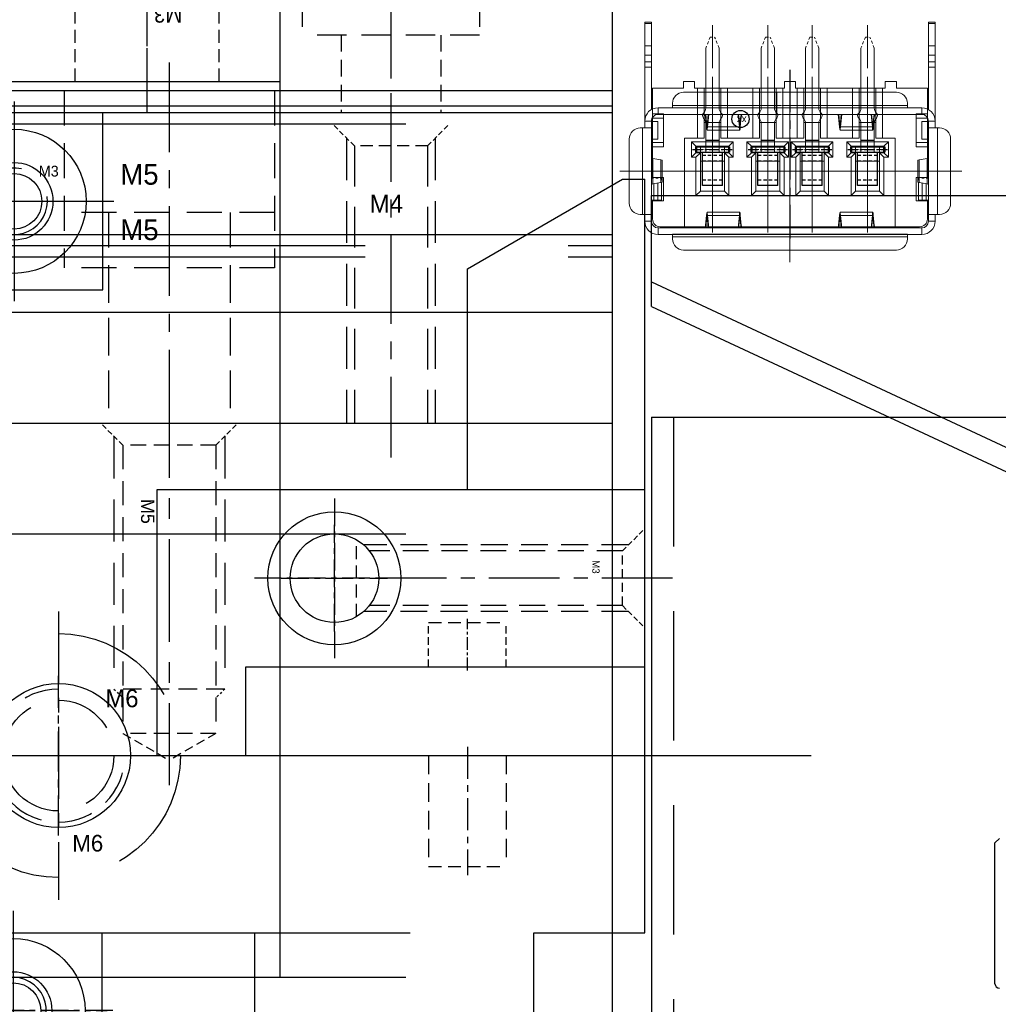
# Model space of a CAD drawing. Header units: millimetres. Extents: x -1657 to 8845, y -11980 to 3013.
# Tile 64 of 256: x 888 to 932, y -988 to -944. Entities that reach past the tile are written whole.
import ezdxf

# ---------------------------------------------------------------- set-up
doc = ezdxf.new("R2010")
doc.units = ezdxf.units.MM
for name, pattern in [('CENTER', [2, 1.25, -0.25, 0.25, -0.25]), ('DASHED', [0.75, 0.5, -0.25]), ('DASHED2', [0.375, 0.25, -0.125])]:
    doc.linetypes.add(name, pattern=pattern)
for name, color, linetype in [('01', 6, 'Continuous'), ('不良排出气缸', 253, 'Continuous'), ('图层138', 141, 'Continuous'), ('图层139', 137, 'Continuous'), ('图层148', 112, 'Continuous'), ('图层149', 30, 'Continuous'), ('图层150', 22, 'Continuous'), ('图层151', 51, 'Continuous'), ('图层154', 25, 'Continuous'), ('图层159', 83, 'Continuous'), ('图层160', 67, 'Continuous'), ('图层161', 135, 'Continuous'), ('图层163', 153, 'Continuous'), ('图层168', 90, 'Continuous'), ('裁切线轨', 252, 'Continuous'), ('铁壳', 1, 'Continuous')]:
    doc.layers.add(name, color=color, linetype=linetype)

# ---------------------------------------------------------------- blocks, each defined once
blk = doc.blocks.new('A7B7')
at = {"color": 1, "lineweight": 9, "ltscale": 0.03}
for p, q in [((0, 0), (0, -6.721)), ((2.5, 0), (2.5, -6.721)), ((4.5, 0), (4.5, -6.721)), ((7, 0), (7, -6.721))]:
    blk.add_line(p, q, dxfattribs=at)
at = {"color": 1, "linetype": 'CENTER', "ltscale": 1.5196}
blk.add_line((3.5, -7.325), (3.5, 0.273), dxfattribs=at)
at = {"color": 7, "linetype": 'Continuous', "lineweight": 15}
for p, q in [((-2.35, -0.251), (-1.25, -0.251)), ((8.25, -0.251), (-1.25, -0.251)), ((-1.25, -0.251), (-1.25, -4.251)), ((8.25, -0.251), (9.35, -0.251)), ((8.25, -4.251), (8.25, -0.251)), ((-2.7, -1.426), (-2.7, -0.601)), ((9.7, -0.601), (9.7, -1.426)), ((-2.2, -1.426), (-2.7, -1.426)), ((-2.2, -2.476), (-2.2, -1.426)), ((-0.74, -1.661), (-0.54, -1.861)), ((-0.74, -3.391), (-0.74, -1.661)), ((-0.74, -1.661), (0.74, -1.661)), ((0.74, -1.661), (0.54, -1.861)), ((0.74, -1.661), (0.74, -3.391)), ((1.76, -1.661), (1.96, -1.861)), ((1.76, -3.391), (1.76, -1.661)), ((1.76, -1.661), (3.24, -1.661)), ((3.24, -1.661), (3.04, -1.861)), ((3.24, -1.661), (3.24, -3.391)), ((3.76, -1.661), (3.96, -1.861)), ((3.76, -3.391), (3.76, -1.661)), ((3.76, -1.661), (5.24, -1.661)), ((5.24, -1.661), (5.04, -1.861)), ((5.24, -1.661), (5.24, -3.391)), ((6.26, -1.661), (6.46, -1.861)), ((6.26, -3.391), (6.26, -1.661)), ((6.26, -1.661), (7.74, -1.661)), ((7.74, -1.661), (7.54, -1.861)), ((7.74, -1.661), (7.74, -3.391)), ((9.2, -2.476), (9.2, -1.426)), ((9.2, -1.426), (9.7, -1.426)), ((-0.54, -1.861), (-0.54, -3.591)), ((0.54, -1.861), (-0.54, -1.861)), ((0.54, -3.591), (0.54, -1.861)), ((1.96, -1.861), (1.96, -3.591)), ((3.04, -1.861), (1.96, -1.861)), ((3.04, -3.591), (3.04, -1.861)), ((3.96, -1.861), (3.96, -3.591)), ((5.04, -1.861), (3.96, -1.861)), ((5.04, -3.591), (5.04, -1.861)), ((6.46, -1.861), (6.46, -3.591)), ((7.54, -1.861), (6.46, -1.861)), ((7.54, -3.591), (7.54, -1.861)), ((-2.7, -3.851), (-2.7, -2.476)), ((-2.7, -2.476), (-2.2, -2.476)), ((9.7, -2.476), (9.2, -2.476)), ((9.7, -2.476), (9.7, -3.851)), ((-0.54, -2.764), (0.54, -2.764)), ((1.96, -2.764), (3.04, -2.764)), ((3.96, -2.764), (5.04, -2.764)), ((6.46, -2.764), (7.54, -2.764)), ((-0.74, -3.591), (-0.94, -3.391)), ((-0.94, -4.081), (-0.94, -3.391)), ((-0.94, -3.391), (-0.74, -3.391)), ((-0.74, -3.391), (-0.54, -3.591)), ((0.54, -3.214), (-0.54, -3.214)), ((0.74, -3.391), (0.54, -3.591)), ((0.74, -3.591), (0.94, -3.391)), ((0.74, -3.391), (0.94, -3.391)), ((0.94, -3.391), (0.94, -4.081)), ((1.76, -3.591), (1.56, -3.391)), ((1.56, -4.081), (1.56, -3.391)), ((1.56, -3.391), (1.76, -3.391)), ((1.76, -3.391), (1.96, -3.591)), ((3.04, -3.214), (1.96, -3.214)), ((3.24, -3.391), (3.04, -3.591)), ((3.24, -3.591), (3.44, -3.391)), ((3.24, -3.391), (3.44, -3.391)), ((3.44, -3.391), (3.44, -4.081)), ((3.76, -3.591), (3.56, -3.391)), ((3.56, -4.081), (3.56, -3.391)), ((3.56, -3.391), (3.76, -3.391)), ((3.76, -3.391), (3.96, -3.591)), ((3.96, -3.214), (5.04, -3.214)), ((5.24, -3.391), (5.04, -3.591)), ((5.24, -3.591), (5.44, -3.391)), ((5.24, -3.391), (5.44, -3.391)), ((5.44, -3.391), (5.44, -4.081)), ((6.26, -3.591), (6.06, -3.391)), ((6.06, -4.081), (6.06, -3.391)), ((6.06, -3.391), (6.26, -3.391)), ((6.26, -3.391), (6.46, -3.591)), ((6.46, -3.214), (7.54, -3.214)), ((7.74, -3.391), (7.54, -3.591)), ((7.74, -3.591), (7.94, -3.391)), ((7.74, -3.391), (7.94, -3.391)), ((7.94, -3.391), (7.94, -4.081)), ((-2.7, -3.851), (-2.7, -4.051)), ((-2.7, -3.851), (-2.2, -3.851)), ((-2.2, -5.351), (-2.2, -3.851)), ((-0.74, -3.881), (-0.94, -4.081)), ((-0.74, -3.591), (-0.74, -3.881)), ((-0.54, -3.591), (-0.74, -3.591)), ((-0.74, -3.881), (0.74, -3.881)), ((-0.54, -3.881), (-0.54, -3.591)), ((0.54, -3.591), (0.54, -3.881)), ((0.74, -3.591), (0.54, -3.591)), ((0.74, -3.881), (0.74, -3.591)), ((0.74, -3.881), (0.94, -4.081)), ((1.76, -3.881), (1.56, -4.081)), ((1.76, -3.591), (1.76, -3.881)), ((1.96, -3.591), (1.76, -3.591)), ((1.76, -3.881), (3.24, -3.881)), ((1.96, -3.881), (1.96, -3.591)), ((3.04, -3.591), (3.04, -3.881)), ((3.24, -3.591), (3.04, -3.591)), ((3.24, -3.881), (3.24, -3.591)), ((3.24, -3.881), (3.44, -4.081)), ((3.76, -3.881), (3.56, -4.081)), ((3.76, -3.591), (3.76, -3.881)), ((3.96, -3.591), (3.76, -3.591)), ((3.76, -3.881), (5.24, -3.881)), ((3.96, -3.591), (3.96, -3.881)), ((5.04, -3.881), (5.04, -3.591)), ((5.24, -3.591), (5.04, -3.591)), ((5.24, -3.881), (5.24, -3.591)), ((5.24, -3.881), (5.44, -4.081)), ((6.26, -3.881), (6.06, -4.081)), ((6.26, -3.591), (6.26, -3.881)), ((6.46, -3.591), (6.26, -3.591)), ((6.26, -3.881), (7.74, -3.881)), ((6.46, -3.591), (6.46, -3.881)), ((7.54, -3.881), (7.54, -3.591)), ((7.74, -3.591), (7.54, -3.591)), ((7.74, -3.881), (7.74, -3.591)), ((7.74, -3.881), (7.94, -4.081)), ((9.2, -3.851), (9.2, -5.351)), ((9.7, -3.851), (9.2, -3.851)), ((9.7, -3.851), (9.7, -4.051)), ((-2.7, -4.051), (-2.7, -5.151)), ((-2.2, -4.051), (-2.7, -4.051)), ((-1.25, -4.251), (-0.675, -4.251)), ((0.94, -4.081), (-0.94, -4.081)), ((-0.675, -4.251), (-0.375, -4.251)), ((-0.675, -6.501), (-0.675, -4.251)), ((-0.375, -4.251), (-0.375, -6.501)), ((0.375, -4.251), (0.675, -4.251)), ((0.375, -6.501), (0.375, -4.251)), ((0.675, -4.251), (1.825, -4.251)), ((0.675, -4.251), (0.675, -6.501)), ((3.44, -4.081), (1.56, -4.081)), ((1.825, -4.251), (2.125, -4.251)), ((1.825, -6.501), (1.825, -4.251)), ((2.125, -4.251), (2.125, -6.501)), ((2.875, -4.251), (3.175, -4.251)), ((2.875, -6.501), (2.875, -4.251)), ((3.175, -4.251), (3.825, -4.251)), ((3.175, -4.251), (3.175, -6.501)), ((5.44, -4.081), (3.56, -4.081)), ((3.825, -4.251), (4.125, -4.251)), ((3.825, -6.501), (3.825, -4.251)), ((4.125, -4.251), (4.125, -6.501)), ((4.875, -4.251), (5.175, -4.251)), ((4.875, -6.501), (4.875, -4.251)), ((5.175, -4.251), (6.325, -4.251)), ((5.175, -4.251), (5.175, -6.501)), ((7.94, -4.081), (6.06, -4.081)), ((6.325, -4.251), (6.625, -4.251)), ((6.325, -6.501), (6.325, -4.251)), ((6.625, -4.251), (6.625, -6.501)), ((7.375, -4.251), (7.675, -4.251)), ((7.375, -6.501), (7.375, -4.251)), ((7.675, -4.251), (8.25, -4.251)), ((7.675, -4.251), (7.675, -6.501)), ((9.2, -4.051), (9.7, -4.051)), ((9.7, -4.051), (9.7, -5.151)), ((-2.7, -5.151), (-2.7, -5.351)), ((-2.2, -5.151), (-2.7, -5.151)), ((-0.375, -4.951), (0.375, -4.951)), ((2.125, -4.951), (2.875, -4.951)), ((4.875, -4.951), (4.125, -4.951)), ((7.375, -4.951), (6.625, -4.951)), ((9.2, -5.151), (9.7, -5.151)), ((9.7, -5.151), (9.7, -5.351)), ((-2.2, -5.351), (-2.7, -5.351)), ((-2.7, -6.501), (-2.7, -5.351)), ((9.2, -5.351), (9.7, -5.351)), ((9.7, -5.351), (9.7, -6.501)), ((-2.7, -6.501), (-1.3, -6.501)), ((-1.3, -6.501), (-1.3, -6.801)), ((-0.8, -6.501), (-0.675, -6.501)), ((-0.8, -6.801), (-0.8, -6.501)), ((-0.375, -6.501), (-0.675, -6.501)), ((-0.375, -6.501), (0.375, -6.501)), ((0.675, -6.501), (0.375, -6.501)), ((0.675, -6.501), (1.825, -6.501)), ((2.125, -6.501), (1.825, -6.501)), ((2.125, -6.501), (2.875, -6.501)), ((3.175, -6.501), (2.875, -6.501)), ((3.175, -6.501), (3.25, -6.501)), ((3.25, -6.501), (3.25, -6.801)), ((3.75, -6.501), (3.825, -6.501)), ((3.75, -6.801), (3.75, -6.501)), ((4.125, -6.501), (3.825, -6.501)), ((4.875, -6.501), (4.125, -6.501)), ((5.175, -6.501), (4.875, -6.501)), ((5.175, -6.501), (6.325, -6.501)), ((6.625, -6.501), (6.325, -6.501)), ((7.375, -6.501), (6.625, -6.501)), ((7.675, -6.501), (7.375, -6.501)), ((7.675, -6.501), (7.8, -6.501)), ((7.8, -6.501), (7.8, -6.801)), ((8.3, -6.801), (8.3, -6.501)), ((8.3, -6.501), (9.7, -6.501)), ((-0.8, -6.801), (-1.3, -6.801)), ((3.75, -6.801), (3.25, -6.801)), ((8.3, -6.801), (7.8, -6.801))]:
    blk.add_line(p, q, dxfattribs=at)
at = {"color": 1, "linetype": 'CENTER', "lineweight": 15, "ltscale": 0.34336}
for p, q in [((-0.858, -3.736), (0.858, -3.736)), ((1.642, -3.736), (3.358, -3.736)), ((3.642, -3.736), (5.358, -3.736)), ((6.142, -3.736), (7.858, -3.736))]:
    blk.add_line(p, q, dxfattribs=at)
at = {"color": 7, "linetype": 'Continuous'}
blk.add_circle((5.732, -5.113), 0.388, dxfattribs=at)
at = {"color": 7, "linetype": 'Continuous', "lineweight": 15}
for centre, start, end in [((-2.35, -0.601), 90, 180), ((9.35, -0.601), 0, 90)]:
    blk.add_arc(centre, 0.35, start, end, dxfattribs=at)
at = {"color": 7, "linetype": 'Continuous', "insert": (5.459, -4.896), "char_height": 0.33, "width": 1.03713, "attachment_point": 1}
blk.add_mtext('xx', dxfattribs=at)
blk = doc.blocks.new('19184')
at = {"layer": '01', "color": 1, "linetype": 'CENTER', "lineweight": 9, "ltscale": 1.555632}
for p, q in [((0.45, 7.242), (0.45, -0.536)), ((2.95, 7.242), (2.95, -0.536)), ((4.95, 7.242), (4.95, -0.536)), ((7.45, 7.242), (7.45, -0.536))]:
    blk.add_line(p, q, dxfattribs=at)
at = {"layer": '01', "linetype": 'DASHED2', "lineweight": 9, "ltscale": 0.5}
for p, q in [((0.353, 6.705), (0.153, 6.205)), ((0.353, 6.705), (0.553, 6.705)), ((0.753, 6.205), (0.553, 6.705)), ((2.853, 6.705), (2.653, 6.205)), ((2.853, 6.705), (3.053, 6.705)), ((3.253, 6.205), (3.053, 6.705)), ((4.853, 6.705), (4.653, 6.205)), ((4.853, 6.705), (5.053, 6.705)), ((5.253, 6.205), (5.053, 6.705)), ((7.353, 6.705), (7.153, 6.205)), ((7.353, 6.705), (7.553, 6.705)), ((7.753, 6.205), (7.553, 6.705))]:
    blk.add_line(p, q, dxfattribs=at)
at = {"layer": '01', "linetype": 'Continuous', "lineweight": 15}
for p, q in [((0.153, 6.205), (0.153, 3.493)), ((0.753, 6.205), (0.753, 3.493)), ((2.653, 6.205), (2.653, 3.493)), ((3.253, 6.205), (3.253, 3.493)), ((4.653, 6.205), (4.653, 3.493)), ((5.253, 6.205), (5.253, 3.493)), ((7.153, 6.205), (7.153, 3.493)), ((7.753, 6.205), (7.753, 3.493)), ((0.153, 2.822), (0.153, 1.504)), ((0.753, 2.822), (0.753, 1.504)), ((2.653, 2.822), (2.653, 1.504)), ((3.253, 2.822), (3.253, 1.504)), ((4.653, 2.822), (4.653, 1.504)), ((5.253, 2.822), (5.253, 1.504)), ((7.153, 2.822), (7.153, 1.504)), ((7.753, 2.822), (7.753, 1.504))]:
    blk.add_line(p, q, dxfattribs=at)
at = {"layer": '01'}
for p, q in [((0.753, 2.036), (0.153, 2.036)), ((3.253, 2.036), (2.653, 2.036)), ((5.253, 2.036), (4.653, 2.036)), ((7.753, 2.036), (7.153, 2.036))]:
    blk.add_line(p, q, dxfattribs=at)
at = {"layer": '01', "color": 1, "linetype": 'CENTER', "ltscale": 0.35728}
for p, q in [((-0.441, 1.629), (1.346, 1.629)), ((2.059, 1.629), (3.846, 1.629)), ((4.059, 1.629), (5.846, 1.629)), ((6.559, 1.629), (8.346, 1.629))]:
    blk.add_line(p, q, dxfattribs=at)
at = {"layer": '01', "ltscale": 0.075}
for p, q in [((-0.317, 1.754), (-0.317, 1.504)), ((-0.317, 1.754), (1.223, 1.754)), ((-0.317, 1.504), (1.223, 1.504)), ((-0.267, 1.754), (-0.267, 1.504)), ((1.173, 1.754), (1.173, 1.504)), ((1.223, 1.754), (1.223, 1.504)), ((2.183, 1.754), (2.183, 1.504)), ((2.183, 1.754), (3.723, 1.754)), ((2.183, 1.504), (3.723, 1.504)), ((2.233, 1.754), (2.233, 1.504)), ((3.673, 1.754), (3.673, 1.504)), ((3.723, 1.754), (3.723, 1.504)), ((4.183, 1.754), (4.183, 1.504)), ((4.183, 1.754), (5.723, 1.754)), ((4.183, 1.504), (5.723, 1.504)), ((4.233, 1.754), (4.233, 1.504)), ((5.673, 1.754), (5.673, 1.504)), ((5.723, 1.754), (5.723, 1.504)), ((6.683, 1.754), (6.683, 1.504)), ((6.683, 1.754), (8.223, 1.754)), ((6.683, 1.504), (8.223, 1.504)), ((6.733, 1.754), (6.733, 1.504)), ((8.173, 1.754), (8.173, 1.504)), ((8.223, 1.754), (8.223, 1.504))]:
    blk.add_line(p, q, dxfattribs=at)
at = {"layer": '01', "ltscale": 0.625}
for p, q in [((0, 0), (0, 1.504)), ((0.9, 0), (0.9, 1.504)), ((2.5, 0), (2.5, 1.504)), ((3.4, 0), (3.4, 1.504)), ((4.5, 0), (4.5, 1.504)), ((5.4, 0), (5.4, 1.504)), ((7, 0), (7, 1.504)), ((7.9, 0), (7.9, 1.504)), ((0.9, 0), (0, 0)), ((3.4, 0), (2.5, 0)), ((5.4, 0), (4.5, 0)), ((7.9, 0), (7, 0))]:
    blk.add_line(p, q, dxfattribs=at)
at = {"layer": '01', "color": 4, "linetype": 'DASHED', "ltscale": 0.3}
for p, q in [((0.9, 1.362), (0, 1.362)), ((3.4, 1.362), (2.5, 1.362)), ((5.4, 1.362), (4.5, 1.362)), ((7.9, 1.362), (7, 1.362)), ((0.9, 1.112), (0, 1.112)), ((3.4, 1.112), (2.5, 1.112)), ((5.4, 1.112), (4.5, 1.112)), ((7.9, 1.112), (7, 1.112)), ((0.9, 0.25), (0, 0.25)), ((3.4, 0.25), (2.5, 0.25)), ((5.4, 0.25), (4.5, 0.25)), ((7.9, 0.25), (7, 0.25))]:
    blk.add_line(p, q, dxfattribs=at)
at = {"layer": '01', "linetype": 'Continuous', "lineweight": 15}
for centre, radius, start, end in [((0.153, 3.158), 0.15, 131.8103, 228.1897), ((-0.147, 3.493), 0.3, 311.8103, 0), ((1.053, 3.493), 0.3, 180, 228.1897), ((0.753, 3.158), 0.15, 311.8103, 48.1897), ((2.653, 3.158), 0.15, 131.8103, 228.1897), ((2.353, 3.493), 0.3, 311.8103, 0), ((3.553, 3.493), 0.3, 180, 228.1897), ((3.253, 3.158), 0.15, 311.8103, 48.1897), ((4.653, 3.158), 0.15, 131.8103, 228.1897), ((4.353, 3.493), 0.3, 311.8103, 0), ((5.553, 3.493), 0.3, 180, 228.1897), ((5.253, 3.158), 0.15, 311.8103, 48.1897), ((7.153, 3.158), 0.15, 131.8103, 228.1897), ((6.853, 3.493), 0.3, 311.8103, 0), ((8.053, 3.493), 0.3, 180, 228.1897), ((7.753, 3.158), 0.15, 311.8103, 48.1897), ((-0.147, 2.822), 0.3, 0, 48.1897), ((1.053, 2.822), 0.3, 131.8103, 180), ((2.353, 2.822), 0.3, 0, 48.1897), ((3.553, 2.822), 0.3, 131.8103, 180), ((4.353, 2.822), 0.3, 0, 48.1897), ((5.553, 2.822), 0.3, 131.8103, 180), ((6.853, 2.822), 0.3, 0, 48.1897), ((8.053, 2.822), 0.3, 131.8103, 180)]:
    blk.add_arc(centre, radius, start, end, dxfattribs=at)
blk = doc.blocks.new('1BDC1')
at = {"layer": '铁壳', "lineweight": 9, "ltscale": 0.03}
for p, q in [((5.3, 1.238), (5.3, -6.958)), ((-2.46, -2.86), (12.975, -2.86))]:
    blk.add_line(p, q, dxfattribs=at)
at = {"layer": '铁壳', "linetype": 'Continuous', "lineweight": 15}
for p, q in [((10.1, 0.7), (0.5, 0.7)), ((10.1, 0.7), (0.5, 0.7)), ((0, 0), (-0.65, 0)), ((-0.65, 0), (-0.65, -0.3)), ((0, 0.1), (0, 0.2)), ((0, 0), (0, 0.1)), ((10.6, 0.1), (0, 0.1)), ((10.6, 0.2), (10.6, 0.1)), ((10.6, 0.1), (10.6, 0)), ((10.6, 0), (11.25, 0)), ((11.25, -0.3), (11.25, 0)), ((0, -0.3), (-0.65, -0.3)), ((10.6, -0.3), (0, -0.3)), ((1.494, -0.3), (1.494, -0.424)), ((1.494, -0.424), (1.542, -0.864)), ((1.504, -0.3), (1.542, -0.651)), ((1.578, -0.651), (1.616, -0.3)), ((1.578, -0.864), (1.64, -0.3)), ((2.96, -0.3), (3.022, -0.864)), ((2.984, -0.3), (3.022, -0.651)), ((3.058, -0.651), (3.096, -0.3)), ((3.058, -0.864), (3.106, -0.424)), ((3.106, -0.424), (3.106, -0.3)), ((7.494, -0.424), (7.494, -0.3)), ((7.542, -0.864), (7.494, -0.424)), ((7.542, -0.651), (7.504, -0.3)), ((7.616, -0.3), (7.578, -0.651)), ((7.64, -0.3), (7.578, -0.864)), ((9.022, -0.864), (8.96, -0.3)), ((9.022, -0.651), (8.984, -0.3)), ((9.096, -0.3), (9.058, -0.651)), ((9.106, -0.424), (9.058, -0.864)), ((9.106, -0.3), (9.106, -0.424)), ((10.6, -0.3), (11.25, -0.3)), ((-1.25, -0.91), (-1.25, -0.6)), ((-1.25, -0.6), (-0.95, -0.6)), ((-0.95, -0.91), (-0.95, -0.6)), ((1.578, -0.651), (1.542, -0.651)), ((1.542, -0.864), (1.542, -0.651)), ((1.578, -0.864), (1.578, -0.651)), ((3.022, -0.864), (1.578, -0.864)), ((3.058, -0.651), (3.022, -0.651)), ((3.022, -0.651), (3.022, -0.864)), ((3.058, -0.651), (3.058, -0.864)), ((7.578, -0.651), (7.542, -0.651)), ((7.542, -0.651), (7.542, -0.864)), ((7.578, -0.651), (7.578, -0.864)), ((9.022, -0.864), (7.578, -0.864)), ((9.058, -0.651), (9.022, -0.651)), ((9.022, -0.864), (9.022, -0.651)), ((9.058, -0.864), (9.058, -0.651)), ((11.55, -0.6), (11.55, -0.91)), ((11.85, -0.6), (11.55, -0.6)), ((11.85, -0.6), (11.85, -0.91)), ((-1.45, -0.91), (-1.35, -0.91)), ((-1.35, -0.91), (-1.25, -0.91)), ((-1.35, -0.91), (-0.95, -0.91)), ((-1.35, -0.91), (-1.35, -4.81)), ((-0.95, -0.91), (-1.25, -0.91)), ((-0.95, -0.91), (-0.95, -4.81)), ((1.56, -1.01), (3.04, -1.01)), ((7.56, -1.01), (9.04, -1.01)), ((11.55, -0.91), (11.55, -4.81)), ((11.55, -0.91), (11.85, -0.91)), ((11.95, -0.91), (11.55, -0.91)), ((11.95, -0.91), (11.85, -0.91)), ((12.05, -0.91), (11.95, -0.91)), ((11.95, -0.91), (11.95, -4.81)), ((-1.95, -1.41), (-1.95, -4.31)), ((-1.95, -1.41), (-1.95, -4.31)), ((-0.95, -1.55), (-0.843, -1.55)), ((-0.843, -1.55), (-0.664, -1.55)), ((-0.843, -1.55), (-0.843, -2.293)), ((-0.664, -1.55), (-0.5, -1.55)), ((-0.664, -2.326), (-0.664, -1.55)), ((-0.5, -1.55), (-0.5, -2.356)), ((11.1, -1.55), (11.264, -1.55)), ((11.1, -2.355), (11.1, -1.55)), ((11.443, -1.55), (11.264, -1.55)), ((11.264, -1.55), (11.264, -2.326)), ((11.443, -1.55), (11.55, -1.55)), ((11.443, -2.293), (11.443, -1.55)), ((12.55, -1.41), (12.55, -4.31)), ((12.55, -1.41), (12.55, -4.31)), ((-0.883, -2.286), (-0.529, -2.351)), ((-0.883, -2.286), (-0.883, -3.434)), ((-0.529, -2.351), (-0.529, -3.369)), ((-0.462, -3.355), (-0.462, -2.365)), ((11.062, -2.365), (11.062, -3.355)), ((11.483, -2.286), (11.129, -2.351)), ((11.129, -3.369), (11.129, -2.351)), ((11.483, -3.434), (11.483, -2.286)), ((-0.529, -3.369), (-0.883, -3.434)), ((11.129, -3.369), (11.483, -3.434)), ((-0.95, -4.3), (-0.94, -4.3)), ((-0.653, -4.3), (-0.94, -4.3)), ((-0.94, -4.3), (-0.94, -5.1)), ((-0.653, -4.3), (-0.653, -5.1)), ((11.253, -4.3), (11.54, -4.3)), ((11.253, -4.3), (11.253, -5.1)), ((11.55, -4.3), (11.54, -4.3)), ((11.54, -4.3), (11.54, -5.1)), ((-1.35, -4.81), (-1.45, -4.81)), ((-0.95, -4.81), (-1.35, -4.81)), ((-1.25, -4.81), (-1.35, -4.81)), ((-1.25, -4.81), (-1.25, -5.12)), ((-0.95, -4.81), (-1.25, -4.81)), ((-0.95, -4.81), (-0.95, -5.12)), ((1.494, -5.296), (1.542, -4.856)), ((1.542, -5.069), (1.542, -4.856)), ((3.04, -4.71), (1.56, -4.71)), ((1.578, -5.069), (1.578, -4.856)), ((3.022, -4.856), (1.578, -4.856)), ((1.578, -4.856), (1.64, -5.42)), ((2.96, -5.42), (3.022, -4.856)), ((3.022, -4.856), (3.022, -5.069)), ((3.058, -4.856), (3.106, -5.296)), ((3.058, -4.856), (3.058, -5.069)), ((7.542, -4.856), (7.494, -5.296)), ((7.542, -4.856), (7.542, -5.069)), ((9.04, -4.71), (7.56, -4.71)), ((7.578, -4.856), (7.578, -5.069)), ((9.022, -4.856), (7.578, -4.856)), ((7.64, -5.42), (7.578, -4.856)), ((9.022, -4.856), (8.96, -5.42)), ((9.022, -5.069), (9.022, -4.856)), ((9.106, -5.296), (9.058, -4.856)), ((9.058, -5.069), (9.058, -4.856)), ((11.55, -5.12), (11.55, -4.81)), ((11.55, -4.81), (11.95, -4.81)), ((11.55, -4.81), (11.85, -4.81)), ((11.85, -5.12), (11.85, -4.81)), ((11.85, -4.81), (11.95, -4.81)), ((11.95, -4.81), (12.05, -4.81)), ((-1.25, -5.12), (-1.25, -7.548)), ((-1.25, -5.12), (-0.95, -5.12)), ((-0.95, -5.1), (-0.94, -5.1)), ((-0.653, -5.1), (-0.94, -5.1)), ((1.494, -5.296), (1.494, -5.42)), ((1.504, -5.42), (1.542, -5.069)), ((1.577, -5.069), (1.542, -5.069)), ((1.578, -5.069), (1.616, -5.42)), ((2.984, -5.42), (3.022, -5.069)), ((3.058, -5.069), (3.023, -5.069)), ((3.058, -5.069), (3.096, -5.42)), ((3.106, -5.42), (3.106, -5.296)), ((7.494, -5.42), (7.494, -5.296)), ((7.542, -5.069), (7.504, -5.42)), ((7.577, -5.069), (7.542, -5.069)), ((7.616, -5.42), (7.578, -5.069)), ((9.022, -5.069), (8.984, -5.42)), ((9.058, -5.069), (9.023, -5.069)), ((9.096, -5.42), (9.058, -5.069)), ((9.106, -5.296), (9.106, -5.42)), ((11.253, -5.1), (11.54, -5.1)), ((11.55, -5.1), (11.54, -5.1)), ((11.85, -5.12), (11.55, -5.12)), ((11.85, -5.12), (11.85, -7.548)), ((-0.95, -5.64), (-0.95, -7.548)), ((-0.65, -5.42), (0, -5.42)), ((-0.65, -5.42), (-0.65, -5.72)), ((-0.65, -5.72), (0, -5.72)), ((0, -5.42), (5.687, -5.42)), ((0, -5.72), (10.6, -5.72)), ((0, -5.82), (0, -5.72)), ((10.6, -5.42), (5.707, -5.42)), ((5.891, -6.42), (5.891, -5.42)), ((10.6, -5.42), (11.25, -5.42)), ((10.6, -5.72), (11.25, -5.72)), ((10.6, -5.82), (10.6, -5.72)), ((11.25, -5.42), (11.25, -5.72)), ((11.55, -5.64), (11.55, -7.548)), ((0, -5.92), (0, -5.82)), ((0, -5.82), (5.687, -5.82)), ((10.6, -5.82), (5.707, -5.82)), ((10.6, -5.92), (10.6, -5.82)), ((0.5, -6.42), (5.687, -6.42)), ((0.5, -6.42), (5.687, -6.42)), ((10.1, -6.42), (5.707, -6.42)), ((10.1, -6.42), (5.707, -6.42)), ((-1.25, -7.79), (-1.25, -7.548)), ((-1.25, -7.548), (-0.95, -7.548)), ((-0.95, -7.548), (-0.95, -7.79)), ((11.55, -7.79), (11.55, -7.548)), ((11.55, -7.548), (11.85, -7.548)), ((11.85, -7.548), (11.85, -7.79)), ((-1.25, -7.79), (-1.25, -8.088)), ((-0.95, -7.79), (-1.25, -7.79)), ((-0.95, -7.79), (-0.95, -8.088)), ((11.55, -7.79), (11.55, -8.088)), ((11.85, -7.79), (11.55, -7.79)), ((11.85, -7.79), (11.85, -8.088)), ((-1.25, -8.088), (-1.25, -8.519)), ((-0.95, -8.088), (-1.25, -8.088)), ((-0.95, -8.088), (-0.95, -8.519)), ((11.55, -8.088), (11.55, -8.519)), ((11.55, -8.088), (11.85, -8.088)), ((11.85, -8.088), (11.85, -8.519)), ((-1.25, -8.519), (-1.25, -9.525)), ((-0.95, -8.519), (-1.25, -8.519)), ((-0.95, -8.519), (-0.95, -9.525)), ((11.55, -8.519), (11.55, -9.525)), ((11.55, -8.519), (11.85, -8.519)), ((11.85, -8.519), (11.85, -9.525)), ((-1.25, -9.525), (-1.25, -9.58)), ((-0.95, -9.525), (-1.25, -9.525)), ((-1.25, -9.58), (-0.95, -9.58)), ((-0.95, -9.525), (-0.95, -9.58)), ((11.55, -9.525), (11.55, -9.58)), ((11.55, -9.525), (11.85, -9.525)), ((11.55, -9.58), (11.85, -9.58)), ((11.85, -9.525), (11.85, -9.58))]:
    blk.add_line(p, q, dxfattribs=at)
at = {"layer": '铁壳', "ltscale": 1.625}
blk.add_line((0, 0), (10.6, 0), dxfattribs=at)
at = {"layer": '铁壳', "linetype": 'DASHED2', "lineweight": 9, "ltscale": 0.2}
for p, q in [((-0.95, -2.55), (-0.5, -2.55)), ((-0.5, -2.55), (-0.5, -2.356)), ((11.1, -2.55), (11.1, -2.356)), ((11.55, -2.55), (11.1, -2.55))]:
    blk.add_line(p, q, dxfattribs=at)
at = {"layer": '铁壳', "linetype": 'Continuous', "lineweight": 15, "flags": 128}
for points in [[(1.494, -0.424), (1.476, -0.316), (1.469, -0.3)], [(3.131, -0.3), (3.124, -0.316), (3.106, -0.424)], [(7.494, -0.424), (7.476, -0.316), (7.469, -0.3)], [(9.131, -0.3), (9.124, -0.316), (9.106, -0.424)], [(1.578, -0.651), (1.569, -0.695), (1.56, -0.71), (1.551, -0.695), (1.542, -0.651)], [(1.578, -0.864), (1.569, -0.972), (1.56, -1.01), (1.551, -0.972), (1.542, -0.864)], [(3.058, -0.651), (3.049, -0.695), (3.04, -0.71), (3.031, -0.695), (3.022, -0.651)], [(3.058, -0.864), (3.049, -0.972), (3.04, -1.01), (3.031, -0.972), (3.022, -0.864)], [(7.578, -0.651), (7.569, -0.695), (7.56, -0.71), (7.551, -0.695), (7.542, -0.651)], [(7.578, -0.864), (7.569, -0.972), (7.56, -1.01), (7.551, -0.972), (7.542, -0.864)], [(9.058, -0.651), (9.049, -0.695), (9.04, -0.71), (9.031, -0.695), (9.022, -0.651)], [(9.058, -0.864), (9.049, -0.972), (9.04, -1.01), (9.031, -0.972), (9.022, -0.864)], [(-0.883, -2.286), (-0.933, -2.271), (-0.95, -2.257)], [(-0.462, -2.365), (-0.474, -2.359), (-0.529, -2.351)], [(11.129, -2.351), (11.074, -2.359), (11.067, -2.365)], [(11.55, -2.257), (11.533, -2.271), (11.483, -2.286)], [(-0.95, -3.463), (-0.933, -3.449), (-0.883, -3.434)], [(-0.529, -3.369), (-0.474, -3.361), (-0.462, -3.355)], [(11.067, -3.355), (11.074, -3.361), (11.129, -3.369)], [(11.483, -3.434), (11.533, -3.449), (11.55, -3.463)], [(1.542, -4.856), (1.551, -4.748), (1.56, -4.71), (1.569, -4.748), (1.578, -4.856)], [(3.022, -4.856), (3.031, -4.748), (3.04, -4.71), (3.049, -4.748), (3.058, -4.856)], [(7.542, -4.856), (7.551, -4.748), (7.56, -4.71), (7.569, -4.748), (7.578, -4.856)], [(9.022, -4.856), (9.031, -4.748), (9.04, -4.71), (9.049, -4.748), (9.058, -4.856)], [(1.469, -5.42), (1.476, -5.404), (1.494, -5.296)], [(1.542, -5.069), (1.551, -5.025), (1.56, -5.01), (1.569, -5.025), (1.578, -5.069)], [(3.022, -5.069), (3.031, -5.025), (3.04, -5.01), (3.049, -5.025), (3.058, -5.069)], [(3.106, -5.296), (3.124, -5.404), (3.131, -5.42)], [(7.469, -5.42), (7.476, -5.404), (7.494, -5.296)], [(7.542, -5.069), (7.551, -5.025), (7.56, -5.01), (7.569, -5.025), (7.578, -5.069)], [(9.022, -5.069), (9.031, -5.025), (9.04, -5.01), (9.049, -5.025), (9.058, -5.069)], [(9.106, -5.296), (9.124, -5.404), (9.131, -5.42)]]:
    blk.add_lwpolyline(points, dxfattribs=at)
at = {"layer": '铁壳', "linetype": 'Continuous', "lineweight": 15}
for centre, radius, start, end in [((0.5, 0.2), 0.5, 90, 180), ((10.1, 0.2), 0.5, 0, 90), ((-0.65, -0.6), 0.6, 90, 180), ((11.25, -0.6), 0.6, 0, 90), ((-0.65, -0.6), 0.3, 90, 180), ((11.25, -0.6), 0.3, 0, 90), ((-1.45, -1.41), 0.5, 90, 180), ((12.05, -1.41), 0.5, 0, 90), ((-1.45, -4.31), 0.5, 180, 270), ((12.05, -4.31), 0.5, 270, 0), ((-0.65, -5.12), 0.6, 180, 270), ((-0.65, -5.12), 0.3, 180, 270), ((11.25, -5.12), 0.3, 270, 0), ((11.25, -5.12), 0.6, 270, 0), ((0.5, -5.92), 0.5, 180, 270), ((10.1, -5.92), 0.5, 270, 0)]:
    blk.add_arc(centre, radius, start, end, dxfattribs=at)
blk = doc.blocks.new('228AF')
at = {"layer": '图层149', "color": 4, "linetype": 'DASHED', "ltscale": 0.471405}
for p, q in [((0, 2.475), (1, 3.475)), ((0, 0), (1, -1))]:
    blk.add_line(p, q, dxfattribs=at)
at = {"layer": '图层149', "color": 4, "linetype": 'DASHED', "ltscale": 2.420833}
for p, q in [((0.262, 2.737), (-11.677, 2.737)), ((0.262, -0.262), (-11.677, -0.262))]:
    blk.add_line(p, q, dxfattribs=at)
at = {"layer": '图层149', "color": 4, "linetype": 'DASHED', "ltscale": 2.333333}
for p, q in [((0, 2.475), (-11.429, 2.475)), ((0, 0), (-11.429, 0))]:
    blk.add_line(p, q, dxfattribs=at)
at = {"layer": '图层149', "color": 4, "linetype": 'DASHED', "ltscale": 0.825}
blk.add_line((0, 0), (0, 2.475), dxfattribs=at)
at = {"layer": '图层149', "color": 1, "linetype": 'CENTER', "ltscale": 2.55}
blk.add_line((2.258, 1.237), (-12.129, 1.237), dxfattribs=at)
at = {"layer": '图层149'}
blk.add_text('M3', height=0.3257, rotation=270, dxfattribs=at).set_placement((-1.366, 2.048))
blk = doc.blocks.new('3C')
at = {"color": 1, "linetype": 'CENTER'}
for p, q in [((0, 4.5), (0, -4.5)), ((-4.5, 0), (4.5, 0))]:
    blk.add_line(p, q, dxfattribs=at)
blk.add_circle((0, 0), 1.25)
at = {"color": 2, "linetype": 'Continuous'}
blk.add_arc((0, 0), 1.5, 77.2897, 8.5828, dxfattribs=at)
blk.add_text('M3', height=0.4838).set_placement((1.112, 1.118))
blk = doc.blocks.new('529A5')
at = {"layer": '裁切线轨', "color": 1, "linetype": 'CENTER', "ltscale": 8.5376}
blk.add_line((15.66, -21.344), (15.66, 21.344), dxfattribs=at)
at = {"layer": '裁切线轨', "ltscale": 1.5}
for p, q in [((2.16, -18.4), (2.16, 18.4)), ((2.16, 18.4), (29.16, 18.4)), ((29.16, -18.4), (29.16, 18.4)), ((2.16, 11.5), (29.16, 11.5)), ((2.16, -11.5), (29.16, -11.5)), ((2.16, -18.4), (29.16, -18.4))]:
    blk.add_line(p, q, dxfattribs=at)
at = {"layer": '裁切线轨', "color": 1, "linetype": 'CENTER', "ltscale": 6.264}
blk.add_line((0, 0), (31.32, 0), dxfattribs=at)
at = {"layer": '裁切线轨', "ltscale": 1.5}
for p in [(5.66, 7.5), (25.66, 7.5), (5.66, -7.5), (25.66, -7.5)]:
    blk.add_blockref('3C', p, dxfattribs=at)
blk = doc.blocks.new('3A')
at = {"color": 1, "linetype": 'CENTER'}
for p, q in [((0, 4.25), (0, -4.25)), ((-4.25, 0), (4.25, 0))]:
    blk.add_line(p, q, dxfattribs=at)
for radius in [3.25, 1.75]:
    blk.add_circle((0, 0), radius)
blk.add_text('M3', height=0.3706).set_placement((-0.802, -1.114))
blk = doc.blocks.new('23110')
at = {"layer": '图层139', "color": 1, "linetype": 'CENTER', "ltscale": 3.238837}
blk.add_line((2.75, 9.262), (2.75, -8.607), dxfattribs=at)
at = {"layer": '图层139', "color": 4, "linetype": 'DASHED', "ltscale": 3.166667}
for p, q in [((-2, 8), (-2, 0)), ((7.5, 8), (7.5, 0)), ((7.5, 0), (-2, 0)), ((0, 0), (0, -7)), ((5.5, 0), (5.5, -7))]:
    blk.add_line(p, q, dxfattribs=at)
at = {"layer": '图层139', "ltscale": 3}
blk.add_text('M5', height=0.93, dxfattribs=at).set_placement((0.539, 1.25))
blk = doc.blocks.new('23136')
at = {"layer": '图层138', "color": 1, "linetype": 'CENTER', "ltscale": 3.238837}
blk.add_line((2.75, 6.762), (2.75, -11.107), dxfattribs=at)
at = {"layer": '图层138', "color": 4, "linetype": 'DASHED', "ltscale": 3.166667}
for p, q in [((-2, 5.5), (-2, 0)), ((7.5, 5.5), (7.5, 0)), ((7.5, 0), (-2, 0)), ((0, 0), (0, -9.5)), ((5.5, 0), (5.5, -9.5))]:
    blk.add_line(p, q, dxfattribs=at)
at = {"layer": '图层138', "ltscale": 3}
blk.add_text('M5', height=0.93, dxfattribs=at).set_placement((0.539, 1.25))
blk = doc.blocks.new('5F')
at = {"color": 4, "linetype": 'DASHED', "ltscale": 0.471405}
for p, q in [((1, 2.1), (0, 3.1)), ((1, -2.1), (0, -3.1))]:
    blk.add_line(p, q, dxfattribs=at)
at = {"color": 4, "linetype": 'DASHED', "ltscale": 3.8}
for p, q in [((0.6, 2.5), (12, 2.5)), ((0.6, -2.5), (12, -2.5))]:
    blk.add_line(p, q, dxfattribs=at)
at = {"color": 4, "linetype": 'DASHED', "ltscale": 0.188562}
for p, q in [((12, 2.5), (12.4, 2.1)), ((12, -2.5), (12.4, -2.1))]:
    blk.add_line(p, q, dxfattribs=at)
at = {"color": 4, "linetype": 'DASHED', "ltscale": 1.666667}
blk.add_line((12, 2.5), (12, -2.5), dxfattribs=at)
at = {"color": 4, "linetype": 'DASHED', "ltscale": 1.4}
for p, q in [((1, 2.1), (1, -2.1)), ((14, 2.1), (14, -2.1))]:
    blk.add_line(p, q, dxfattribs=at)
at = {"color": 4, "linetype": 'DASHED', "ltscale": 2.166667}
for p, q in [((1, 2.1), (14, 2.1)), ((1, -2.1), (14, -2.1))]:
    blk.add_line(p, q, dxfattribs=at)
at = {"color": 4, "linetype": 'DASHED', "ltscale": 0.80829}
for p in [(14, 2.1), (14, -2.1)]:
    blk.add_line(p, (15.212, 0), dxfattribs=at)
at = {"color": 1, "linetype": 'CENTER', "ltscale": 3.699214}
blk.add_line((-2.156, 0), (16.34, 0), dxfattribs=at)
blk.add_text('M5', height=0.6063).set_placement((3.422, -1.275))
blk = doc.blocks.new('231BC')
at = {"layer": '图层154', "color": 1, "linetype": 'CENTER', "ltscale": 2.671598}
blk.add_line((0, 0), (0, -12.358), dxfattribs=at)
at = {"layer": '图层154', "color": 4, "linetype": 'DASHED', "ltscale": 1.5}
for p, q in [((-4, -2.215), (-4, -6.715)), ((4, -2.215), (4, -6.715)), ((-2.25, -6.715), (-2.25, -10.215)), ((2.25, -6.715), (2.25, -10.215))]:
    blk.add_line(p, q, dxfattribs=at)
at = {"layer": '图层154', "color": 4, "linetype": 'DASHED', "ltscale": 2.666667}
blk.add_line((4, -6.715), (-4, -6.715), dxfattribs=at)
at = {"layer": '图层154'}
blk.add_text('M4', height=0.743, dxfattribs=at).set_placement((-2.897, -5.607))
blk = doc.blocks.new('231DC')
at = {"layer": '图层139', "color": 1, "linetype": 'CENTER', "ltscale": 3.2}
blk.add_line((-2, 2.026), (-2, -14.399), dxfattribs=at)
at = {"layer": '图层139', "color": 4, "linetype": 'DASHED', "ltscale": 0.471405}
for p, q in [((-3.65, -0.35), (-4.65, 0.65)), ((-0.35, -0.35), (0.65, 0.65))]:
    blk.add_line(p, q, dxfattribs=at)
at = {"layer": '图层139', "color": 4, "linetype": 'DASHED', "ltscale": 3.783333}
for p, q in [((0, 0), (0, -12.85)), ((-4, 0), (-4, -12.85))]:
    blk.add_line(p, q, dxfattribs=at)
at = {"layer": '图层139', "color": 4, "linetype": 'DASHED', "ltscale": 3.666667}
for p, q in [((-3.65, -0.35), (-3.65, -12.85)), ((-0.35, -0.35), (-0.35, -12.85))]:
    blk.add_line(p, q, dxfattribs=at)
at = {"layer": '图层139', "color": 4, "linetype": 'DASHED', "ltscale": 1.1}
blk.add_line((-0.35, -0.35), (-3.65, -0.35), dxfattribs=at)
at = {"layer": '图层139'}
blk.add_text('M4', height=0.8143, dxfattribs=at).set_placement((-2.964, -3.367))
blk = doc.blocks.new('239B6')
at = {"layer": '图层160', "color": 1, "linetype": 'CENTER', "ltscale": 2.329099}
blk.add_line((3.25, -4.911), (3.25, 4.116), dxfattribs=at)
at = {"layer": '图层160', "color": 4, "linetype": 'DASHED', "ltscale": 1.125}
for p, q in [((1.5, 0), (1.5, 2.5)), ((5, 0), (5, 2.5))]:
    blk.add_line(p, q, dxfattribs=at)
at = {"layer": '图层160', "color": 4, "linetype": 'DASHED', "ltscale": 2.166667}
blk.add_line((0, 0), (6.5, 0), dxfattribs=at)
at = {"layer": '图层160', "color": 4, "linetype": 'DASHED', "ltscale": 1.166667}
for p, q in [((0, -3.5), (0, 0)), ((6.5, -3.5), (6.5, 0))]:
    blk.add_line(p, q, dxfattribs=at)
at = {"layer": '图层160', "linetype": 'DASHED', "ltscale": 3}
blk.add_text('M3', height=0.6863, rotation=180, dxfattribs=at).set_placement((4.832, -0.154))
blk = doc.blocks.new('6P1')
at = {"color": 1, "linetype": 'CENTER', "ltscale": 2.6}
for p, q in [((0, 6.5), (0, -6.5)), ((-6.5, 0), (6.5, 0))]:
    blk.add_line(p, q, dxfattribs=at)
at = {"color": 4, "linetype": 'DASHED', "ltscale": 11.513333}
blk.add_circle((0, 0), 5.5, dxfattribs=at)
blk.add_circle((0, 0), 3.25)
blk.add_text('M6', height=0.7505).set_placement((0.625, -4.327))
blk = doc.blocks.new('6E')
at = {"color": 1, "linetype": 'CENTER', "ltscale": 1.44}
for p, q in [((0, -3.6), (0, 3.6)), ((-3.6, 0), (3.6, 0))]:
    blk.add_line(p, q, dxfattribs=at)
at = {"color": 4, "linetype": 'DASHED', "ltscale": 5.233333}
blk.add_circle((0, 0), 2.5, dxfattribs=at)
at = {"color": 4, "linetype": 'DASHED', "ltscale": 3.14}
blk.add_arc((0, 0), 3, 90, 0, dxfattribs=at)
blk.add_text('M6', height=0.8062).set_placement((2.113, 2.179))
blk = doc.blocks.new('498CC')
at = {"layer": '不良排出气缸'}
for p, q in [((-6.35, 0), (0, 0)), ((0, 0), (0.2, -0.2))]:
    blk.add_line(p, q, dxfattribs=at)
blk.add_arc((-6.35, -0.2), 0.2, 90, 180, dxfattribs=at)

msp = doc.modelspace()

# ---------------------------------------------------------------- linework, layer by layer
at = {"layer": '图层138', "ltscale": 1.375}
for p, q in [((802.7598, -946.9222), (914.7598, -946.9222)), ((914.7598, -961.9222), (914.7598, -946.9222)), ((802.7598, -961.9222), (914.7598, -961.9222))]:
    msp.add_line(p, q, dxfattribs=at)
at = {"layer": '图层138', "color": 4, "linetype": 'DASHED', "ltscale": 36.666667}
msp.add_line((802.7598, -953.4222), (914.7598, -953.4222), dxfattribs=at)
at = {"layer": '图层139', "ltscale": 1.375}
for p, q in [((802.7598, -946.9222), (914.7598, -946.9222)), ((914.7598, -961.9222), (914.7598, -946.9222)), ((802.7598, -953.4222), (914.7598, -953.4222)), ((802.7598, -961.9222), (914.7598, -961.9222))]:
    msp.add_line(p, q, dxfattribs=at)
at = {"layer": '图层139', "color": 4, "linetype": 'DASHED', "ltscale": 37.333333}
msp.add_line((802.7598, -948.4222), (914.7598, -948.4222), dxfattribs=at)
at = {"layer": '图层139', "color": 4, "linetype": 'DASHED', "ltscale": 36.666667}
for p, q in [((802.7598, -953.9222), (914.7598, -953.9222)), ((802.7598, -954.4222), (914.7598, -954.4222))]:
    msp.add_line(p, q, dxfattribs=at)
at = {"layer": '图层148', "ltscale": 3}
for p, q in [((908.2098, -954.9636), (915.2098, -950.9222)), ((915.2098, -950.9222), (916.2098, -950.9222)), ((916.2098, -972.9222), (916.2098, -950.9222)), ((908.2098, -964.9222), (908.2098, -954.9636)), ((894.2098, -964.9222), (916.2098, -964.9222)), ((894.2098, -976.9222), (894.2098, -964.9222)), ((898.2098, -976.9222), (898.2098, -972.9222)), ((898.2098, -972.9222), (916.2098, -972.9222)), ((894.2098, -976.9222), (898.2098, -976.9222))]:
    msp.add_line(p, q, dxfattribs=at)
at = {"layer": '图层148', "color": 1, "linetype": 'CENTER'}
for p, q in [((902.2098, -971.3222), (902.2098, -966.5222)), ((899.8098, -968.9222), (904.6098, -968.9222))]:
    msp.add_line(p, q, dxfattribs=at)
at = {"layer": '图层148', "color": 1, "linetype": 'CENTER', "ltscale": 0.464}
msp.add_line((908.2098, -973.0822), (908.2098, -970.7622), dxfattribs=at)
at = {"layer": '图层148', "color": 4, "linetype": 'DASHED', "ltscale": 1.166667}
msp.add_line((906.4598, -970.9222), (909.9598, -970.9222), dxfattribs=at)
at = {"layer": '图层148', "color": 4, "linetype": 'DASHED', "ltscale": 0.666667}
for p, q in [((906.4598, -972.9222), (906.4598, -970.9222)), ((909.9598, -972.9222), (909.9598, -970.9222))]:
    msp.add_line(p, q, dxfattribs=at)
at = {"layer": '图层148', "ltscale": 3}
msp.add_circle((902.2098, -968.9222), 2, dxfattribs=at)
at = {"layer": '图层149'}
for p, q in [((894.2098, -976.9222), (894.2098, -964.9222)), ((894.2098, -964.9222), (916.2098, -964.9222)), ((916.2098, -984.9222), (916.2098, -964.9222)), ((844.2098, -976.9222), (916.2098, -976.9222)), ((911.2098, -1014.9222), (911.2098, -984.9222))]:
    msp.add_line(p, q, dxfattribs=at)
at = {"layer": '图层149', "color": 1, "linetype": 'CENTER'}
for p, q in [((902.2098, -971.3222), (902.2098, -966.5222)), ((899.8098, -968.9222), (904.6098, -968.9222))]:
    msp.add_line(p, q, dxfattribs=at)
at = {"layer": '图层149', "color": 1, "linetype": 'CENTER', "ltscale": 1.16}
msp.add_line((908.2098, -976.5222), (908.2098, -982.3222), dxfattribs=at)
at = {"layer": '图层149', "color": 4, "linetype": 'DASHED', "ltscale": 1.666667}
for p, q in [((906.4598, -976.9222), (906.4598, -981.9222)), ((909.9598, -976.9222), (909.9598, -981.9222))]:
    msp.add_line(p, q, dxfattribs=at)
at = {"layer": '图层149', "color": 4, "linetype": 'DASHED', "ltscale": 1.166667}
msp.add_line((906.4598, -981.9222), (909.9598, -981.9222), dxfattribs=at)
at = {"layer": '图层149', "color": 4, "linetype": 'DASHED', "ltscale": 22.333333}
msp.add_line((844.2098, -984.9222), (911.2098, -984.9222), dxfattribs=at)
at = {"layer": '图层149', "ltscale": 2}
msp.add_line((911.2098, -984.9222), (916.2098, -984.9222), dxfattribs=at)
at = {"layer": '图层149'}
msp.add_circle((902.2098, -968.9222), 2, dxfattribs=at)
at = {"layer": '图层150', "color": 1, "linetype": 'CENTER'}
for p, q in [((902.2098, -965.3222), (902.2098, -972.5222)), ((905.8098, -968.9222), (898.6098, -968.9222))]:
    msp.add_line(p, q, dxfattribs=at)
at = {"layer": '图层150', "color": 4, "linetype": 'DASHED', "ltscale": 1.154701}
msp.add_line((903.2098, -970.6542), (903.2098, -967.1901), dxfattribs=at)
at = {"layer": '图层150'}
msp.add_circle((902.2098, -968.9222), 3, dxfattribs=at)
at = {"layer": '图层150', "color": 4, "linetype": 'DASHED', "ltscale": 2.093333}
msp.add_circle((902.2098, -968.9222), 2, dxfattribs=at)
at = {"layer": '图层151', "ltscale": 1.5}
for p in [(802.7598, -956.9222), (914.7598, -1041.6622)]:
    msp.add_line(p, (914.7598, -956.9222), dxfattribs=at)
at = {"layer": '图层151', "color": 4, "linetype": 'DASHED', "ltscale": 25.233333}
msp.add_line((839.0598, -961.9222), (914.7598, -961.9222), dxfattribs=at)
at = {"layer": '图层151', "color": 4, "linetype": 'DASHED', "ltscale": 37.333333}
for p, q in [((802.7598, -966.9222), (914.7598, -966.9222)), ((802.7598, -986.9222), (914.7598, -986.9222))]:
    msp.add_line(p, q, dxfattribs=at)
at = {"layer": '图层151', "color": 1, "linetype": 'CENTER', "ltscale": 25.984}
msp.add_line((793.7998, -976.9222), (923.7198, -976.9222), dxfattribs=at)
at = {"layer": '图层154', "ltscale": 4.5}
for p, q in [((914.7598, -947.9222), (914.7598, -939.9222)), ((802.7598, -947.6222), (914.7598, -947.6222)), ((802.7598, -947.9222), (914.7598, -947.9222))]:
    msp.add_line(p, q, dxfattribs=at)
at = {"layer": '图层154', "color": 4, "linetype": 'DASHED', "ltscale": 18.666667}
msp.add_line((802.7598, -946.9222), (914.7598, -946.9222), dxfattribs=at)
at = {"layer": '图层159', "ltscale": 1.625}
for p, q in [((853.7598, -947.9222), (891.7598, -947.9222)), ((891.7598, -955.9222), (891.7598, -947.9222)), ((853.7598, -955.9222), (891.7598, -955.9222))]:
    msp.add_line(p, q, dxfattribs=at)
at = {"layer": '图层160', "ltscale": 1.625}
for p, q in [((899.7598, -946.5222), (899.7598, -934.5222)), ((845.7598, -946.5222), (899.7598, -946.5222))]:
    msp.add_line(p, q, dxfattribs=at)
at = {"layer": '图层161', "color": 1, "linetype": 'CENTER', "ltscale": 12.76}
msp.add_line((893.7598, -944.9222), (893.7598, -881.1222), dxfattribs=at)
at = {"layer": '图层163', "ltscale": 1.5}
for p, q in [((899.7598, -986.9222), (899.7598, -866.9222)), ((845.7598, -966.9222), (899.7598, -966.9222)), ((845.7598, -986.9222), (899.7598, -986.9222))]:
    msp.add_line(p, q, dxfattribs=at)
at = {"layer": '图层168', "ltscale": 0.425}
for p, q in [((916.5098, -956.6622), (916.5098, -951.6622)), ((916.5098, -951.6622), (941.2803, -951.6622)), ((916.5098, -956.6622), (1116.5098, -1049.9237)), ((916.5098, -961.6622), (916.5098, -996.6622)), ((916.5098, -961.6622), (927.2323, -961.6622))]:
    msp.add_line(p, q, dxfattribs=at)
at = {"layer": '图层168', "color": 4, "linetype": 'DASHED', "ltscale": 36.779264}
msp.add_line((916.5098, -955.5588), (1116.5098, -1048.8203), dxfattribs=at)
at = {"layer": '图层168', "color": 4, "linetype": 'DASHED', "ltscale": 11.666667}
msp.add_line((917.5098, -961.6622), (917.5098, -996.6622), dxfattribs=at)
at = {"layer": '图层168', "color": 4, "linetype": 'DASHED', "ltscale": 11.831008}
msp.add_line((927.2323, -961.6622), (962.7254, -961.6622), dxfattribs=at)

# ---------------------------------------------------------------- block references
at = {"rotation": 180}
msp.add_blockref('A7B7', (926.2598, -953.323), dxfattribs=at)
at = {"layer": '01', "ltscale": 1.625}
msp.add_blockref('19184', (918.8098, -951.2163), dxfattribs=at)
at = {"layer": '不良排出气缸', "ltscale": 2.138047, "rotation": 90}
msp.add_blockref('498CC', (932.0098, -980.8622), dxfattribs=at)
at = {"layer": '图层138', "ltscale": 4.5}
msp.add_blockref('23136', (892.0098, -952.4222), dxfattribs=at)
at = {"layer": '图层138', "ltscale": 1.625}
msp.add_blockref('3C', (887.7598, -951.9222), dxfattribs=at)
at = {"layer": '图层139', "ltscale": 4.5}
for name, p in [('23110', (892.0098, -954.9222)), ('231DC', (906.7598, -949.0722))]:
    msp.add_blockref(name, p, dxfattribs=at)
at = {"layer": '图层149'}
msp.add_blockref('228AF', (915.2098, -970.1597), dxfattribs=at)
at = {"layer": '图层149', "ltscale": 1.5}
msp.add_blockref('3A', (887.7098, -988.4222), dxfattribs=at)
at = {"layer": '图层151', "ltscale": 4.5, "rotation": 270}
msp.add_blockref('5F', (894.7598, -961.9222), dxfattribs=at)
at = {"layer": '图层151', "ltscale": 1.5}
msp.add_blockref('6E', (889.7598, -976.9222), dxfattribs=at)
at = {"layer": '图层154', "ltscale": 4.5}
msp.add_blockref('231BC', (904.7598, -937.7072), dxfattribs=at)
at = {"layer": '图层159', "ltscale": 1.625}
msp.add_blockref('3A', (887.7598, -951.9222), dxfattribs=at)
at = {"layer": '图层160', "ltscale": 1.5}
msp.add_blockref('239B6', (890.5098, -943.0222), dxfattribs=at)
at = {"layer": '图层163', "ltscale": 1.5}
msp.add_blockref('6P1', (889.7598, -976.9222), dxfattribs=at)
at = {"layer": '裁切线轨', "ltscale": 1.625, "rotation": 270}
msp.add_blockref('529A5', (880.2098, -982.7622), dxfattribs=at)
at = {"layer": '铁壳', "ltscale": 1.625, "rotation": 180}
msp.add_blockref('1BDC1', (928.0598, -953.4222), dxfattribs=at)

doc.saveas('drawing.dxf')
